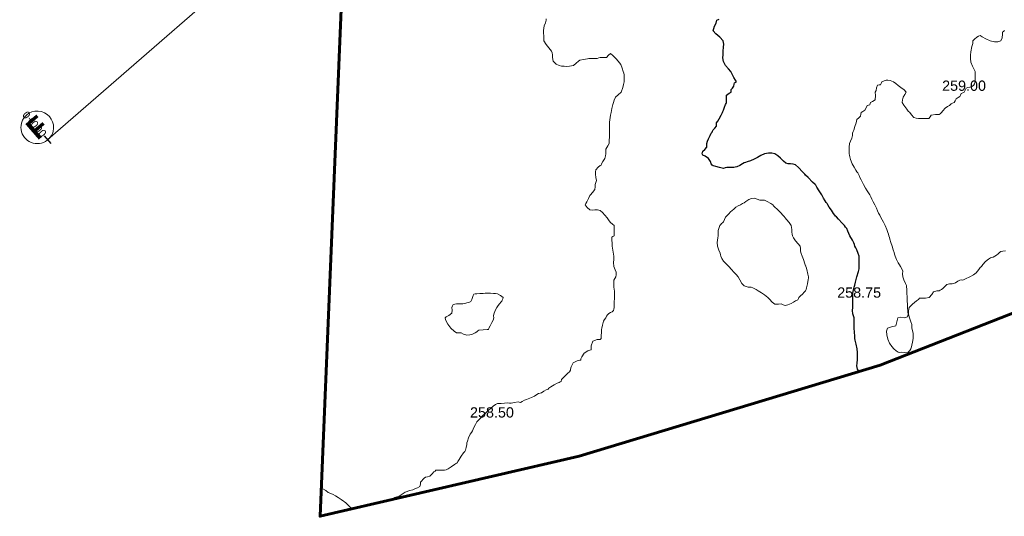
# Model space of a CAD drawing. Header units: millimetres. Extents: x -1567 to 968, y -503 to 481.
# Tile 15 of 145: x -883 to -835, y -110 to -86. Entities that reach past the tile are written whole.
import ezdxf

# ---------------------------------------------------------------- set-up
doc = ezdxf.new("R2010")
doc.units = ezdxf.units.MM
doc.layers.get('0').update_dxf_attribs({"lineweight": 0})
doc.layers.add('C-ROAD', color=7, linetype='Continuous', lineweight=0)
for name, color, linetype in [('C-ROAD-STAN-MAJR', 11, 'Continuous'), ('C-ROAD-TEXT', 11, 'Continuous'), ('C-TOPO', 7, 'Continuous'), ('C-TOPO-TEXT', 7, 'Continuous')]:
    doc.layers.add(name, color=color, linetype=linetype)
doc.styles.get("Standard").update_dxf_attribs({"font": 'arial.ttf'})

msp = doc.modelspace()

# ---------------------------------------------------------------- linework, layer by layer
at = {"color": 30, "lineweight": 60, "flags": 128}
msp.add_lwpolyline([(-739.475, -30.761), (-741.035, -32.188), (-760.565, -48.848), (-784.988, -69.873), (-806.899, -86.9), (-832.483, -99.731), (-840.842, -103.021), (-855.486, -107.455), (-868.11, -110.379), (-867.075, -85.675), (-866.715, -66.449), (-865.48, -31.795), (-864.136, 10.372), (-863.462, 35.193), (-862.677, 58.462), (-845.256, 59.933), (-830.634, 63.621), (-820.439, 67.012)], dxfattribs=at)
at = {"layer": 'C-TOPO', "color": 7, "linetype": 'Continuous', "lineweight": 9, "flags": 128}
for points in [[(-857.098, -86.149), (-857.097, -86.214), (-857.138, -86.336), (-857.19, -86.492), (-857.217, -86.602), (-857.234, -86.714), (-857.223, -86.841), (-857.206, -86.975), (-857.214, -87.097), (-857.208, -87.214), (-857.092, -87.396), (-856.968, -87.558), (-856.902, -87.636), (-856.843, -87.714), (-856.81, -87.803), (-856.786, -87.896), (-856.79, -88.032), (-856.755, -88.214), (-856.616, -88.348), (-856.468, -88.424), (-856.349, -88.449), (-856.225, -88.457), (-856.087, -88.461), (-855.968, -88.457), (-855.866, -88.441), (-855.769, -88.413), (-855.633, -88.306), (-855.528, -88.214), (-855.468, -88.165), (-855.282, -88.13), (-855.087, -88.095), (-855.027, -88.083), (-854.968, -88.072), (-854.793, -88.073), (-854.61, -88.072), (-854.539, -88.049), (-854.468, -88.025), (-854.331, -88.036), (-854.156, -88.025), (-854.057, -87.919), (-853.968, -87.838), (-853.849, -87.926), (-853.691, -88.097), (-853.592, -88.214), (-853.526, -88.293), (-853.468, -88.377), (-853.4, -88.55), (-853.343, -88.714), (-853.321, -88.795), (-853.304, -88.878), (-853.301, -89.05), (-853.304, -89.214), (-853.318, -89.281), (-853.335, -89.347), (-853.361, -89.49), (-853.448, -89.714), (-853.599, -89.852), (-853.728, -89.954), (-853.797, -90.108), (-853.827, -90.214), (-853.842, -90.269), (-853.857, -90.325), (-853.9, -90.518), (-853.943, -90.714), (-853.956, -90.773), (-853.968, -90.833), (-853.986, -90.954), (-854.009, -91.173), (-854.013, -91.321), (-854.012, -91.478), (-854.013, -91.669), (-854.019, -91.889), (-854.025, -92.074), (-854.028, -92.154), (-854.028, -92.214), (-854.101, -92.333), (-854.188, -92.494), (-854.198, -92.602), (-854.2, -92.714), (-854.214, -92.827), (-854.241, -92.941), (-854.334, -93.1), (-854.409, -93.214), (-854.415, -93.267), (-854.468, -93.292), (-854.57, -93.374), (-854.688, -93.494), (-854.705, -93.6), (-854.7, -93.714), (-854.676, -93.875), (-854.656, -94.025), (-854.681, -94.119), (-854.71, -94.214), (-854.71, -94.328), (-854.725, -94.456), (-854.842, -94.61), (-854.939, -94.714), (-854.968, -94.755), (-855.04, -94.893), (-855.126, -95.056), (-855.176, -95.136), (-855.207, -95.214), (-855.11, -95.336), (-854.968, -95.453), (-854.853, -95.461), (-854.729, -95.453), (-854.599, -95.456), (-854.468, -95.485), (-854.357, -95.573), (-854.236, -95.714), (-854.136, -95.843), (-854.038, -95.981), (-853.968, -96.072), (-853.866, -96.148), (-853.788, -96.214), (-853.782, -96.3), (-853.788, -96.393), (-853.785, -96.563), (-853.788, -96.714), (-853.846, -96.746), (-853.904, -96.778), (-853.902, -96.896), (-853.889, -97.099), (-853.88, -97.214), (-853.871, -97.311), (-853.84, -97.504), (-853.808, -97.714), (-853.807, -97.793), (-853.808, -97.873), (-853.817, -98.013), (-853.808, -98.214), (-853.744, -98.372), (-853.691, -98.491), (-853.694, -98.61), (-853.715, -98.714), (-853.76, -98.795), (-853.804, -98.877), (-853.81, -99.042), (-853.804, -99.214), (-853.788, -99.312), (-853.772, -99.409), (-853.77, -99.564), (-853.772, -99.714), (-853.779, -99.805), (-853.786, -99.896), (-853.79, -100.06), (-853.794, -100.214), (-853.803, -100.29), (-853.82, -100.361), (-853.887, -100.41), (-853.968, -100.458), (-854.048, -100.507), (-854.121, -100.561), (-854.164, -100.635), (-854.202, -100.714), (-854.252, -100.793), (-854.302, -100.88), (-854.352, -101.062), (-854.389, -101.214), (-854.403, -101.278), (-854.408, -101.393), (-854.417, -101.6), (-854.423, -101.714), (-854.468, -101.758), (-854.614, -101.769), (-854.827, -101.854), (-854.901, -102.07), (-854.903, -102.214), (-854.915, -102.267), (-854.968, -102.278), (-855.075, -102.321), (-855.25, -102.432), (-855.363, -102.606), (-855.406, -102.714), (-855.411, -102.77), (-855.468, -102.778), (-855.587, -102.806), (-855.777, -102.905), (-855.883, -103.094), (-855.916, -103.214), (-855.918, -103.264), (-855.968, -103.337), (-856.044, -103.404), (-856.166, -103.516), (-856.278, -103.636), (-856.345, -103.714), (-856.377, -103.804), (-856.42, -103.832), (-856.468, -103.857), (-856.565, -103.897), (-856.716, -103.966), (-856.873, -104.067), (-856.968, -104.135), (-857.001, -104.18), (-857.048, -104.195), (-857.103, -104.214), (-857.207, -104.285), (-857.32, -104.361), (-857.394, -104.379), (-857.468, -104.396), (-857.552, -104.45), (-857.661, -104.52), (-857.82, -104.593), (-857.968, -104.654), (-858.062, -104.683), (-858.155, -104.714), (-858.261, -104.781), (-858.347, -104.834), (-858.407, -104.815), (-858.468, -104.794), (-858.635, -104.831), (-858.811, -104.871), (-858.889, -104.863), (-858.968, -104.853), (-859.127, -104.871), (-859.292, -104.89), (-859.381, -104.887), (-859.468, -104.89), (-859.562, -104.937), (-859.672, -105.01), (-859.806, -105.126), (-859.901, -105.214), (-859.968, -105.271), (-860.051, -105.346), (-860.197, -105.485), (-860.336, -105.631), (-860.411, -105.714), (-860.468, -105.774), (-860.541, -105.907), (-860.622, -106.06), (-860.655, -106.137), (-860.689, -106.214), (-860.742, -106.292), (-860.8, -106.382), (-860.873, -106.551), (-860.936, -106.714), (-860.954, -106.799), (-860.968, -106.886), (-860.999, -107.034), (-861.025, -107.157), (-861.053, -107.214), (-861.122, -107.294), (-861.238, -107.444), (-861.341, -107.613), (-861.396, -107.714), (-861.411, -107.77), (-861.468, -107.797), (-861.558, -107.859), (-861.717, -107.965), (-861.875, -108.06), (-861.968, -108.112), (-862.053, -108.129), (-862.263, -108.128), (-862.468, -108.129), (-862.509, -108.173), (-862.563, -108.214), (-862.645, -108.308), (-862.761, -108.421), (-862.871, -108.453), (-862.968, -108.475), (-863.035, -108.526), (-863.097, -108.585), (-863.157, -108.647), (-863.21, -108.714), (-863.221, -108.82), (-863.247, -108.934), (-863.363, -108.992), (-863.468, -109.025), (-863.529, -109.059), (-863.59, -109.092), (-863.734, -109.128), (-863.968, -109.209), (-864.154, -109.328), (-864.27, -109.412), (-864.37, -109.437), (-864.468, -109.465), (-864.597, -109.554), (-864.613, -109.569)], [(-834.735, -97.446), (-834.866, -97.458), (-834.968, -97.473), (-835.033, -97.527), (-835.095, -97.587), (-835.177, -97.653), (-835.26, -97.714), (-835.344, -97.749), (-835.409, -97.773), (-835.468, -97.79), (-835.561, -97.847), (-835.716, -97.966), (-835.839, -98.119), (-835.901, -98.214), (-835.968, -98.266), (-836.03, -98.362), (-836.161, -98.52), (-836.299, -98.619), (-836.468, -98.707), (-836.682, -98.813), (-836.814, -98.868), (-836.892, -98.867), (-836.968, -98.868), (-837.052, -98.932), (-837.169, -99.013), (-837.339, -99.047), (-837.468, -99.061), (-837.529, -99.076), (-837.588, -99.094), (-837.655, -99.148), (-837.731, -99.214), (-837.796, -99.275), (-837.854, -99.327), (-837.91, -99.36), (-837.968, -99.389), (-838.081, -99.4), (-838.238, -99.443), (-838.327, -99.572), (-838.448, -99.714), (-838.624, -99.754), (-838.825, -99.759), (-838.924, -99.758), (-838.968, -99.823), (-839.071, -99.89), (-839.272, -100.04), (-839.422, -100.214), (-839.462, -100.367), (-839.452, -100.511), (-839.422, -100.668), (-839.351, -100.904), (-839.296, -101.041), (-839.295, -101.127), (-839.296, -101.214), (-839.265, -101.332), (-839.231, -101.477), (-839.225, -101.595), (-839.231, -101.714), (-839.262, -101.89), (-839.296, -102.041), (-839.316, -102.129), (-839.342, -102.214), (-839.394, -102.305), (-839.468, -102.386), (-839.635, -102.395), (-839.796, -102.386), (-839.884, -102.391), (-839.968, -102.386), (-840.061, -102.322), (-840.176, -102.214), (-840.265, -102.11), (-840.377, -101.951), (-840.468, -101.749), (-840.52, -101.539), (-840.53, -101.356), (-840.48, -101.214), (-840.29, -101.153), (-840.084, -101.097), (-840.035, -100.899), (-839.984, -100.714), (-839.835, -100.684), (-839.656, -100.707), (-839.515, -100.667), (-839.47, -100.545), (-839.492, -100.396), (-839.515, -100.214), (-839.516, -100.044), (-839.518, -99.897), (-839.524, -99.714), (-839.535, -99.488), (-839.548, -99.298), (-839.554, -99.214), (-839.554, -99.128), (-839.599, -99.038), (-839.685, -98.862), (-839.742, -98.714), (-839.744, -98.57), (-839.742, -98.439), (-839.786, -98.319), (-839.841, -98.214), (-839.905, -98.122), (-839.968, -98.03), (-840.042, -97.869), (-840.105, -97.714), (-840.134, -97.617), (-840.161, -97.52), (-840.202, -97.397), (-840.261, -97.214), (-840.313, -97.047), (-840.366, -96.874), (-840.391, -96.79), (-840.416, -96.714), (-840.438, -96.642), (-840.468, -96.547), (-840.513, -96.413), (-840.591, -96.214), (-840.678, -96.052), (-840.749, -95.932), (-840.805, -95.823), (-840.86, -95.714), (-840.915, -95.605), (-840.968, -95.495), (-841.021, -95.369), (-841.091, -95.214), (-841.178, -95.057), (-841.249, -94.932), (-841.301, -94.819), (-841.35, -94.714), (-841.408, -94.619), (-841.468, -94.525), (-841.545, -94.401), (-841.654, -94.214), (-841.77, -93.985), (-841.837, -93.845), (-841.864, -93.778), (-841.891, -93.714), (-841.929, -93.655), (-841.968, -93.598), (-842.018, -93.522), (-842.11, -93.374), (-842.197, -93.214), (-842.281, -92.994), (-842.319, -92.863), (-842.332, -92.789), (-842.342, -92.714), (-842.343, -92.523), (-842.342, -92.34), (-842.34, -92.276), (-842.335, -92.214), (-842.284, -92.112), (-842.218, -91.964), (-842.194, -91.821), (-842.181, -91.714), (-842.15, -91.638), (-842.118, -91.563), (-842.067, -91.39), (-842.015, -91.214), (-841.995, -91.128), (-841.968, -91.047), (-841.883, -90.966), (-841.798, -90.884), (-841.779, -90.797), (-841.759, -90.714), (-841.676, -90.662), (-841.58, -90.601), (-841.515, -90.476), (-841.468, -90.373), (-841.407, -90.354), (-841.347, -90.335), (-841.328, -90.275), (-841.308, -90.214), (-841.205, -90.174), (-841.083, -90.099), (-841.069, -89.886), (-841.083, -89.714), (-841.041, -89.641), (-841.01, -89.507), (-840.968, -89.369), (-840.894, -89.365), (-840.819, -89.363), (-840.786, -89.291), (-840.751, -89.214), (-840.639, -89.17), (-840.54, -89.141), (-840.468, -89.13), (-840.358, -89.154), (-840.185, -89.214), (-840.073, -89.293), (-839.968, -89.387), (-839.835, -89.483), (-839.67, -89.607), (-839.58, -89.714), (-839.633, -89.839), (-839.718, -89.963), (-839.758, -90.089), (-839.764, -90.214), (-839.682, -90.358), (-839.545, -90.548), (-839.468, -90.647), (-839.395, -90.714), (-839.319, -90.821), (-839.204, -90.95), (-839.092, -90.984), (-838.968, -90.996), (-838.822, -90.999), (-838.686, -90.996), (-838.569, -91.004), (-838.468, -90.996), (-838.409, -90.915), (-838.349, -90.833), (-838.144, -90.81), (-837.968, -90.804), (-837.913, -90.769), (-837.849, -90.714), (-837.786, -90.625), (-837.682, -90.5), (-837.556, -90.417), (-837.468, -90.368), (-837.428, -90.33), (-837.388, -90.293), (-837.32, -90.259), (-837.241, -90.214), (-837.193, -90.133), (-837.139, -90.043), (-837.048, -89.98), (-836.968, -89.928), (-836.931, -89.858), (-836.893, -89.789), (-836.822, -89.752), (-836.75, -89.714), (-836.705, -89.625), (-836.65, -89.531), (-836.563, -89.496), (-836.468, -89.469), (-836.375, -89.434), (-836.292, -89.389), (-836.244, -89.307), (-836.213, -89.214), (-836.209, -89.103), (-836.213, -88.969), (-836.206, -88.842), (-836.213, -88.714), (-836.264, -88.606), (-836.35, -88.454), (-836.42, -88.262), (-836.446, -88.078), (-836.442, -87.923), (-836.423, -87.759), (-836.37, -87.497), (-836.329, -87.353), (-836.327, -87.282), (-836.321, -87.214), (-836.241, -87.129), (-836.14, -87.042), (-836.055, -86.993), (-835.968, -86.964), (-835.872, -87.017), (-835.696, -87.125), (-835.484, -87.214), (-835.28, -87.26), (-835.105, -87.271), (-834.968, -87.221), (-834.896, -87.075), (-834.882, -86.898), (-834.88, -86.802), (-834.835, -86.758), (-834.79, -86.714)], [(-866.542, -110.015), (-866.629, -109.952), (-866.777, -109.799), (-866.853, -109.714), (-866.91, -109.674), (-866.968, -109.636), (-867.073, -109.56), (-867.228, -109.454), (-867.35, -109.38), (-867.468, -109.317), (-867.587, -109.266), (-867.705, -109.214), (-867.832, -109.124), (-867.968, -109.033), (-868.052, -109.003)]]:
    msp.add_lwpolyline(points, dxfattribs=at)
at = {"layer": 'C-TOPO', "color": 31, "linetype": 'Continuous', "lineweight": 25, "flags": 128}
msp.add_lwpolyline([(-841.863, -103.33), (-841.942, -103.214), (-841.976, -103.056), (-841.96, -102.913), (-841.946, -102.735), (-841.945, -102.558), (-841.945, -102.407), (-841.96, -102.221), (-842.004, -101.993), (-842.055, -101.802), (-842.08, -101.714), (-842.08, -101.658), (-842.08, -101.602), (-842.093, -101.411), (-842.106, -101.214), (-842.106, -101.145), (-842.106, -101.076), (-842.102, -100.908), (-842.106, -100.714), (-842.14, -100.611), (-842.174, -100.508), (-842.178, -100.359), (-842.174, -100.214), (-842.174, -100.111), (-842.174, -100.008), (-842.174, -99.861), (-842.174, -99.714), (-842.176, -99.61), (-842.174, -99.508), (-842.139, -99.345), (-842.106, -99.214), (-842.088, -99.163), (-842.069, -99.112), (-842.035, -98.974), (-841.968, -98.715), (-841.895, -98.461), (-841.856, -98.326), (-841.855, -98.27), (-841.856, -98.214), (-841.856, -98.02), (-841.856, -97.826), (-841.855, -97.769), (-841.856, -97.714), (-841.904, -97.57), (-841.968, -97.397), (-842.025, -97.296), (-842.073, -97.214), (-842.096, -97.139), (-842.118, -97.064), (-842.193, -96.935), (-842.315, -96.714), (-842.412, -96.496), (-842.468, -96.363), (-842.519, -96.287), (-842.576, -96.214), (-842.687, -96.093), (-842.867, -95.904), (-842.968, -95.798), (-843.01, -95.756), (-843.051, -95.714), (-843.112, -95.622), (-843.213, -95.468), (-843.317, -95.315), (-843.385, -95.214), (-843.427, -95.149), (-843.468, -95.085), (-843.51, -95.013), (-843.59, -94.877), (-843.686, -94.714), (-843.802, -94.522), (-843.916, -94.338), (-843.968, -94.254), (-844.008, -94.214), (-844.128, -94.094), (-844.348, -93.874), (-844.468, -93.754), (-844.508, -93.714), (-844.615, -93.6), (-844.821, -93.387), (-844.968, -93.254), (-845.082, -93.226), (-845.202, -93.214), (-845.321, -93.204), (-845.434, -93.179), (-845.542, -93.084), (-845.691, -92.936), (-845.822, -92.812), (-845.968, -92.728), (-846.113, -92.696), (-846.276, -92.695), (-846.468, -92.728), (-846.65, -92.799), (-846.803, -92.893), (-846.968, -92.984), (-847.159, -93.06), (-847.322, -93.117), (-847.395, -93.14), (-847.468, -93.164), (-847.537, -93.214), (-847.674, -93.284), (-847.825, -93.357), (-847.896, -93.372), (-847.968, -93.382), (-848.129, -93.38), (-848.3, -93.382), (-848.384, -93.411), (-848.468, -93.437), (-848.663, -93.39), (-848.844, -93.338), (-848.907, -93.326), (-848.968, -93.31), (-849.018, -93.266), (-849.065, -93.214), (-849.106, -93.102), (-849.195, -92.941), (-849.359, -92.831), (-849.468, -92.781), (-849.51, -92.714), (-849.493, -92.659), (-849.468, -92.596), (-849.376, -92.508), (-849.279, -92.402), (-849.276, -92.31), (-849.279, -92.214), (-849.245, -92.11), (-849.194, -91.987), (-849.12, -91.825), (-849.065, -91.714), (-849.016, -91.666), (-848.995, -91.614), (-848.968, -91.553), (-848.888, -91.469), (-848.807, -91.375), (-848.802, -91.295), (-848.799, -91.214), (-848.746, -91.124), (-848.672, -91.009), (-848.584, -90.844), (-848.517, -90.714), (-848.492, -90.655), (-848.468, -90.596), (-848.415, -90.456), (-848.363, -90.319), (-848.338, -90.266), (-848.316, -90.214), (-848.328, -90.063), (-848.313, -89.869), (-848.191, -89.769), (-848.092, -89.714), (-848.091, -89.652), (-848.092, -89.59), (-848.035, -89.518), (-847.968, -89.431), (-847.943, -89.333), (-847.925, -89.256), (-847.838, -89.214), (-847.887, -89.13), (-847.968, -88.996), (-848.03, -88.87), (-848.114, -88.714), (-848.222, -88.579), (-848.362, -88.411), (-848.468, -88.217), (-848.5, -88.046), (-848.49, -87.898), (-848.48, -87.714), (-848.466, -87.527), (-848.451, -87.378), (-848.487, -87.214), (-848.641, -87.037), (-848.847, -86.88), (-848.968, -86.733), (-848.911, -86.501), (-848.824, -86.358), (-848.81, -86.283), (-848.791, -86.214), (-848.678, -86.17)], dxfattribs=at)
at = {"layer": 'C-TOPO', "color": 7, "linetype": 'Continuous', "lineweight": 9, "flags": 128}
for points in [[(-844.453, -98.214), (-844.455, -98.21), (-844.463, -98.19), (-844.468, -98.175), (-844.503, -98.075), (-844.573, -97.874), (-844.629, -97.714), (-844.681, -97.582), (-844.722, -97.46), (-844.724, -97.334), (-844.737, -97.214), (-844.838, -97.098), (-844.968, -96.967), (-845.062, -96.82), (-845.115, -96.714), (-845.13, -96.629), (-845.139, -96.542), (-845.137, -96.412), (-845.17, -96.214), (-845.266, -96.066), (-845.393, -95.922), (-845.468, -95.842), (-845.518, -95.777), (-845.57, -95.714), (-845.679, -95.603), (-845.861, -95.421), (-845.968, -95.315), (-846.018, -95.263), (-846.07, -95.214), (-846.168, -95.147), (-846.34, -95.039), (-846.468, -94.972), (-846.584, -94.973), (-846.702, -94.98), (-846.826, -94.933), (-846.968, -94.889), (-847.103, -94.902), (-847.234, -94.948), (-847.382, -95.044), (-847.468, -95.113), (-847.539, -95.143), (-847.586, -95.176), (-847.641, -95.214), (-847.752, -95.262), (-847.866, -95.315), (-847.918, -95.367), (-847.968, -95.421), (-848.042, -95.479), (-848.13, -95.551), (-848.206, -95.64), (-848.266, -95.714), (-848.319, -95.762), (-848.37, -95.812), (-848.42, -95.925), (-848.468, -96.035), (-848.513, -96.08), (-848.559, -96.123), (-848.602, -96.167), (-848.641, -96.214), (-848.681, -96.31), (-848.724, -96.457), (-848.728, -96.595), (-848.724, -96.714), (-848.742, -96.817), (-848.76, -96.921), (-848.77, -97.048), (-848.76, -97.214), (-848.687, -97.416), (-848.623, -97.559), (-848.609, -97.637), (-848.594, -97.714), (-848.547, -97.813), (-848.468, -97.944), (-848.353, -98.062), (-848.199, -98.214), (-848.076, -98.362), (-847.968, -98.493), (-847.855, -98.601), (-847.747, -98.714), (-847.665, -98.856), (-847.575, -99.031), (-847.468, -99.158), (-847.266, -99.211), (-847.124, -99.214), (-847.045, -99.246), (-846.968, -99.284), (-846.883, -99.336), (-846.782, -99.399), (-846.621, -99.497), (-846.468, -99.592), (-846.389, -99.651), (-846.313, -99.714), (-846.232, -99.807), (-846.1, -99.952), (-845.968, -100.051), (-845.787, -100.052), (-845.653, -100.029), (-845.56, -100.07), (-845.468, -100.107), (-845.327, -100.07), (-845.172, -100.009), (-845.052, -99.943), (-844.968, -99.89), (-844.908, -99.862), (-844.851, -99.831), (-844.82, -99.773), (-844.792, -99.714), (-844.723, -99.645), (-844.628, -99.554), (-844.534, -99.462), (-844.468, -99.39), (-844.445, -99.324), (-844.427, -99.255), (-844.381, -99.048), (-844.338, -98.843), (-844.332, -98.778), (-844.33, -98.714), (-844.361, -98.58), (-844.416, -98.355), (-844.446, -98.236), (-844.453, -98.214)], [(-859.273, -99.908), (-859.264, -99.892), (-859.242, -99.852), (-859.209, -99.786), (-859.196, -99.714), (-859.32, -99.616), (-859.468, -99.538), (-859.564, -99.524), (-859.663, -99.519), (-859.816, -99.508), (-859.968, -99.501), (-860.064, -99.51), (-860.161, -99.521), (-860.321, -99.53), (-860.468, -99.538), (-860.549, -99.544), (-860.622, -99.56), (-860.656, -99.63), (-860.684, -99.714), (-860.714, -99.814), (-860.765, -99.917), (-860.864, -99.96), (-860.968, -99.984), (-861.061, -100.009), (-861.154, -100.028), (-861.317, -100.028), (-861.468, -100.028), (-861.547, -100.04), (-861.619, -100.063), (-861.662, -100.131), (-861.694, -100.214), (-861.682, -100.335), (-861.694, -100.487), (-861.845, -100.598), (-861.968, -100.655), (-862.015, -100.714), (-861.998, -100.784), (-861.968, -100.876), (-861.884, -101.014), (-861.734, -101.214), (-861.586, -101.364), (-861.468, -101.446), (-861.354, -101.449), (-861.236, -101.446), (-861.117, -101.505), (-860.968, -101.561), (-860.81, -101.546), (-860.679, -101.503), (-860.553, -101.438), (-860.468, -101.385), (-860.419, -101.347), (-860.37, -101.312), (-860.164, -101.297), (-859.968, -101.286), (-859.904, -101.277), (-859.889, -101.214), (-859.824, -101.105), (-859.737, -100.945), (-859.687, -100.819), (-859.655, -100.714), (-859.656, -100.62), (-859.655, -100.526), (-859.579, -100.355), (-859.508, -100.214), (-859.468, -100.161), (-859.38, -100.052), (-859.273, -99.908)]]:
    msp.add_lwpolyline(points, close=True, dxfattribs=at)

# ---------------------------------------------------------------- texts
at = {"layer": 'C-ROAD-TEXT', "color": 7, "linetype": 'Continuous', "lineweight": 30, "insert": (-881.548, -91.81), "char_height": 1, "width": 0.69239, "attachment_point": 8, "rotation": 40.991, "bg_fill": 3, "box_fill_scale": 1.1875, "bg_fill_color": 9, "bg_fill_true_color": 13158600, "bg_fill_transparency": 0}
msp.add_mtext('{\\fArial|b1|i0|c0|p34;F}', dxfattribs=at)
at = {"layer": 'C-TOPO-TEXT', "color": 35, "linetype": 'Continuous', "lineweight": -3, "char_height": 0.5, "attachment_point": 5}
for s, insert in [('259.00', (-836.756, -89.406)), ('258.75', (-841.862, -99.482, -0.4)), ('258.50', (-859.739, -105.32, -0.4))]:
    msp.add_mtext(s, dxfattribs=dict(at, insert=insert))

# ---------------------------------------------------------------- next in the draw order: linework, layer by layer
at = {"layer": 'C-ROAD', "color": 8, "linetype": 'Continuous', "lineweight": 13, "flags": 128}
msp.add_lwpolyline([(-881.356, -92.031), (-769.343, 5.309)], dxfattribs=at)
at = {"layer": 'C-ROAD-STAN-MAJR', "color": 14, "linetype": 'Continuous', "lineweight": 30, "true_color": 0xa50000}
msp.add_line((-881.192, -92.22), (-881.52, -91.843), dxfattribs=at)
at = {"layer": 'C-ROAD-TEXT', "color": 8, "linetype": 'Continuous', "lineweight": 20, "extrusion": (0, 0, -1)}
for start, end in [(14.5769, 194.5769), (194.5769, 14.5769)]:
    msp.add_arc((881.876, -91.432), 0.794, start, end, dxfattribs=at)

# ---------------------------------------------------------------- next in the draw order: texts
at = {"layer": 'C-ROAD-STAN-MAJR', "color": 7, "linetype": 'Continuous', "lineweight": -3, "insert": (-882.012, -91.276), "char_height": 0.375, "attachment_point": 5, "rotation": 310.991}
msp.add_mtext('{\\fArial|b0|i0|c0|p34;\\C1;0+000}', dxfattribs=at)

doc.saveas('drawing.dxf')
